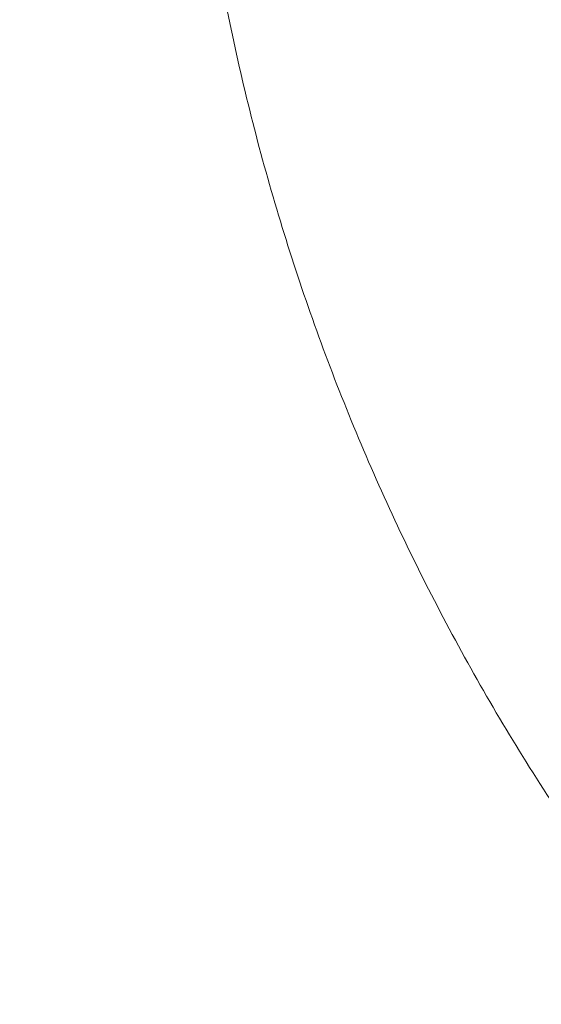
# Model space of a CAD drawing. Header units: millimetres. Extents: x 51337 to 61814, y -21781 to -12277.
# Tile 208 of 256: x 59202 to 59213, y -20746 to -20724. Entities that reach past the tile are written whole.
import ezdxf

# ---------------------------------------------------------------- set-up
doc = ezdxf.new("R2010")
doc.units = ezdxf.units.MM
doc.header["$LTSCALE"] = 0.3175
doc.layers.add('1轮廓实线层', color=7, linetype='Continuous', lineweight=18)

msp = doc.modelspace()

# ---------------------------------------------------------------- linework, layer by layer
at = {"layer": '1轮廓实线层'}
for centre, radius, start, end in [((59255.29339, -20713.97664), 131, 111.4089979, 195.2952895), ((59255.29339, -20711.55409), 126, 112.9992146, 195.2952895), ((59255.29339, -20712.0386), 120, 105.6266319, 195.8396374)]:
    msp.add_arc(centre, radius, start, end, dxfattribs=at)
msp.add_open_spline([(59243.29339, -20762.51529), (59241.8275, -20762.15288), (59240.37805, -20761.72403), (59237.5239, -20760.73694), (59236.11919, -20760.1787), (59233.36605, -20758.93742), (59232.01761, -20758.25438), (59229.38807, -20756.7691), (59228.10696, -20755.96686), (59225.62259, -20754.24976), (59224.41932, -20753.3349), (59222.10049, -20751.40006), (59220.98493, -20750.38008), (59218.85067, -20748.24337), (59217.83198, -20747.12665), (59215.89979, -20744.80561), (59214.98631, -20743.60129), (59213.27205, -20741.11495), (59212.47128, -20739.83293), (59210.98901, -20737.20168), (59210.30752, -20735.85247), (59209.06939, -20733.0979), (59208.51277, -20731.69256), (59207.52894, -20728.83727), (59207.10175, -20727.38733), (59206.3803, -20724.45474), (59206.08605, -20722.9721), (59205.63289, -20719.98626), (59205.47399, -20718.48307), (59205.29284, -20715.46848), (59205.27059, -20713.95708), (59205.36294, -20710.93847), (59205.47753, -20709.43125), (59205.84261, -20706.43337), (59206.0931, -20704.94271), (59206.72792, -20701.99016), (59207.11225, -20700.52827), (59208.01161, -20697.64527), (59208.52663, -20696.22415), (59209.68315, -20693.43434), (59210.32464, -20692.06565), (59211.72882, -20689.39192), (59212.49151, -20688.08688), (59214.13185, -20685.55116), (59215.00949, -20684.32048), (59216.87252, -20681.94358), (59217.85791, -20680.79735), (59219.92836, -20678.59876), (59221.01341, -20677.54639), (59223.27429, -20675.54414), (59224.45011, -20674.59426), (59226.88287, -20672.80478), (59228.1398, -20671.96518), (59230.72449, -20670.40314), (59232.05224, -20669.68071), (59234.76766, -20668.35894), (59236.15533, -20667.7596), (59238.97919, -20666.68893), (59240.4154, -20666.21761), (59243.32455, -20665.40682), (59244.79751, -20665.06737), (59247.76809, -20664.52313), (59249.26572, -20664.31834), (59252.27336, -20664.04509), (59253.78337, -20663.97664), (59255.29339, -20663.97664)], degree=3, knots=[0, 0, 0, 0, 0.03125, 0.03125, 0.0625, 0.0625, 0.09375, 0.09375, 0.125, 0.125, 0.15625, 0.15625, 0.1875, 0.1875, 0.21875, 0.21875, 0.25, 0.25, 0.28125, 0.28125, 0.3125, 0.3125, 0.34375, 0.34375, 0.375, 0.375, 0.40625, 0.40625, 0.4375, 0.4375, 0.46875, 0.46875, 0.5, 0.5, 0.53125, 0.53125, 0.5625, 0.5625, 0.59375, 0.59375, 0.625, 0.625, 0.65625, 0.65625, 0.6875, 0.6875, 0.71875, 0.71875, 0.75, 0.75, 0.78125, 0.78125, 0.8125, 0.8125, 0.84375, 0.84375, 0.875, 0.875, 0.90625, 0.90625, 0.9375, 0.9375, 0.96875, 0.96875, 1, 1, 1, 1], dxfattribs=at)

doc.saveas('drawing.dxf')
